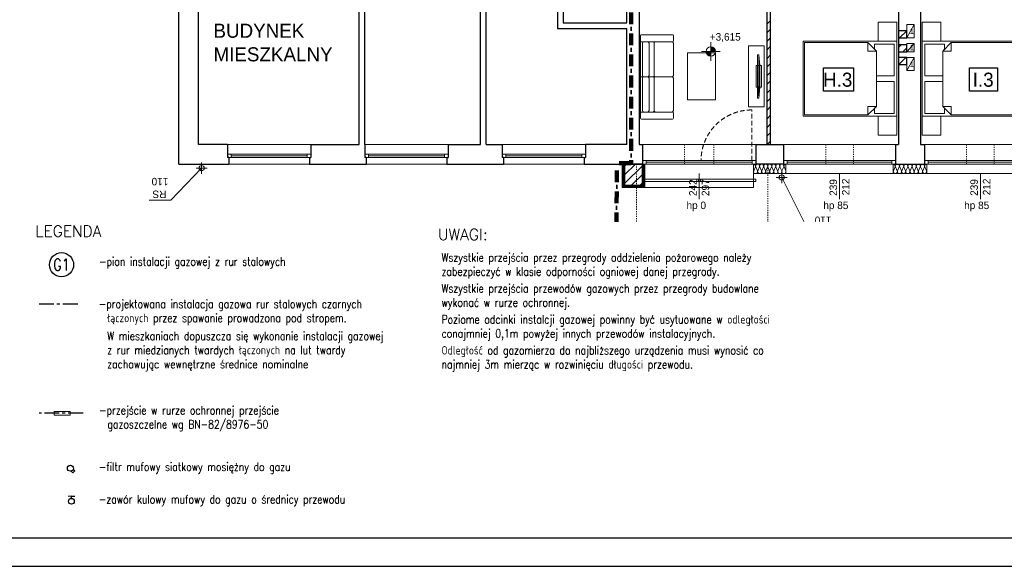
# Model space of a CAD drawing. Extents: x -220425 to -32551, y -64521 to 77206.
# Tile 39 of 59: x -200644 to -179637, y 21409 to 33064. Entities that reach past the tile are written whole.
import ezdxf
from ezdxf.enums import TextEntityAlignment as Align
from ezdxf.lldxf.tags import DXFTag

# ---------------------------------------------------------------- set-up
doc = ezdxf.new("R2010")
doc.units = 0
doc.header["$MEASUREMENT"] = 0
doc.set_wipeout_variables(frame=1)
for name, pattern in [('Hidden Line', [50, 25, -25]), ('Krawędzie ukryte', [150, 100, -50]), ('Kreski i kropki', [450, 250, -100, 0, -100]), ('MITTE', [50.8, 31.75, -6.35, 6.35, -6.35])]:
    doc.linetypes.add(name, pattern=pattern)
for name, color, linetype in [('#gaz-op', 2, 'Continuous'), ('#opis', 3, 'Continuous'), ('#opisy', 252, 'Continuous'), ('_MK_opis gazu', 3, 'Continuous'), ('armatura', 6, 'Continuous'), ('Drzwi ArchiCAD', 7, 'Continuous')]:
    doc.layers.add(name, color=color, linetype=linetype)
for name, color, linetype, lineweight in [('#ks', 34, 'Continuous', 30), ('_MK_gaz', 50, 'Kreski i kropki', 30), ('Arch balustrady_Nr_Pióra__21', 7, 'Continuous', 9), ('Arch opisy_Nr_Pióra__21', 7, 'Continuous', 9), ('Arch rynny_Nr_Pióra__21', 7, 'Continuous', 9), ('Arch stropy_Nr_Pióra__21', 7, 'Continuous', 9), ('Arch wyburzenia_Nr_Pióra__46', 5, 'Continuous', 13), ('Arch ściany nośne_Nr_Pióra__21', 7, 'Continuous', 9), ('Arch ściany nośne_Nr_Pióra__27', 7, 'Continuous', 30), ('INWENT DACH_Nr_Pióra__101', 8, 'Continuous', 13), ('INWENT KONST. DREWNIANA_Nr_Pióra__20', 1, 'Continuous', 100), ('INWENT OPISY_Nr_Pióra__21', 7, 'Continuous', 9), ('INWENT RURY SPUSTOWE_Nr_Pióra__21', 7, 'Continuous', 9), ('INWENT RZĘDNE_Nr_Pióra__21', 7, 'Continuous', 9), ('INWENT. OKNA_Nr_Pióra__5', 7, 'Continuous', 13), ('INWENT.ŚCIANY_Nr_Pióra__1', 7, 'Continuous', 25), ('INWENT.ŚCIANY_Nr_Pióra__101', 8, 'Continuous', 13), ('IS_Zimna_woda', 5, 'SOLID', 30), ('Istniejące kominy_Nr_Pióra__21', 7, 'Continuous', 9), ('Istniejące kominy_Nr_Pióra__5', 7, 'Continuous', 13)]:
    doc.layers.add(name, color=color, linetype=linetype, lineweight=lineweight)
for name, color, linetype, lineweight, true_color in [('Arch ocieplenie_Nr_Pióra__22', 7, 'Continuous', 9, 0x7f7f7f), ('Arch ocieplenie_Nr_Pióra__24', 7, 'Continuous', 9, 0x029e21), ('Arch okna_Nr_Pióra__4', 7, 'Continuous', 9, 0x029e21), ('Arch wyposazenie_Nr_Pióra__9', 7, 'Continuous', 13, 0x3dad99)]:
    doc.layers.add(name, color=color, linetype=linetype, lineweight=lineweight, true_color=true_color)
doc.styles.add('GENERATED_STYLE_2', font='txt')
doc.styles.add('GENERATED_STYLE_4', font='txt')
doc.styles.add('GENERATED_STYLE_6', font='txt')
doc.styles.add('ROMANS', font='romans.shx', dxfattribs={"width": 0.85, "height": 0.11})
tags = doc.linetypes.add('SOLID', pattern=[10, 10, 0]).pattern_tags.tags
tags[6:7] = [DXFTag(74, 4), DXFTag(75, 0), DXFTag(340, '0'), DXFTag(46, 0.0), DXFTag(50, 0.0), DXFTag(44, 0.0), DXFTag(45, 0.0)]
tags[4:5] = [DXFTag(74, 4), DXFTag(75, 0), DXFTag(340, '0'), DXFTag(46, 0.0), DXFTag(50, 0.0), DXFTag(44, 0.0), DXFTag(45, 0.0)]

# ---------------------------------------------------------------- blocks, each defined once
blk = doc.blocks.new('A$C382C6C0C')
at = {"layer": '#ks', "color": 7, "lineweight": -3}
for p, q in [((0, -2848), (3890.5, -2848)), ((-248.5, -2909), (3951.5, -2909))]:
    blk.add_line(p, q, dxfattribs=at)
blk = doc.blocks.new('A$C68B81502')
at = {"color": 252}
for p, q in [((13760, 1558), (13760, 2052)), ((13760, 2052), (14395, 2052)), ((14395, 2052), (14395, 1558)), ((16870, 1558), (16870, 2052)), ((16870, 2052), (17470, 2052)), ((17470, 2052), (17470, 1558)), ((14395, 1558), (13760, 1558)), ((17470, 1558), (16870, 1558))]:
    blk.add_line(p, q, dxfattribs=at)
at = {"layer": 'Arch balustrady_Nr_Pióra__21', "color": 252, "linetype": 'Continuous'}
for p, q in [((9895, -320), (9895, -370)), ((9895, -320), (9945, -320)), ((9945, -370), (9895, -370)), ((9945, -320), (9945, -370)), ((9945, -320), (12265, -320)), ((9945, -370), (12265, -370)), ((11080, -320), (11080, -370)), ((11080, -320), (11130, -320)), ((11130, -370), (11080, -370)), ((11130, -320), (11130, -370)), ((12265, -320), (12265, -370)), ((12265, -320), (12315, -320)), ((12315, -370), (12265, -370)), ((12315, -320), (12315, -370))]:
    blk.add_line(p, q, dxfattribs=at)
at = {"layer": 'Arch ocieplenie_Nr_Pióra__22', "color": 252, "linetype": 'Continuous'}
for p, q in [((12269, -140), (12305, -60)), ((12312, -60), (12348, -140)), ((12355, -140), (12391, -60)), ((12398, -60), (12434, -140)), ((12441, -140), (12477, -60)), ((12484, -60), (12520, -140)), ((12527, -140), (12563, -60)), ((12570, -60), (12606, -140)), ((12614, -140), (12650, -60)), ((12657, -60), (12693, -140)), ((12700, -140), (12736, -60)), ((12743, -60), (12779, -140)), ((12786, -140), (12822, -60)), ((12829, -60), (12865, -140)), ((12872, -140), (12908, -60)), ((12915, -60), (12951, -140)), ((15249, -140), (15286, -60)), ((15293, -60), (15331, -140)), ((15338, -140), (15375, -60)), ((15383, -60), (15420, -140)), ((15428, -140), (15465, -60)), ((15472, -60), (15509, -140)), ((15517, -140), (15554, -60)), ((15562, -60), (15599, -140)), ((15606, -140), (15643, -60)), ((15651, -60), (15688, -140)), ((15696, -140), (15733, -60)), ((15740, -60), (15777, -140)), ((15785, -140), (15822, -60)), ((15830, -60), (15867, -140)), ((15874, -140), (15912, -60)), ((15919, -60), (15956, -140))]:
    blk.add_line(p, q, dxfattribs=at)
for centre, major_axis, ratio, start_param, end_param in [((12265, -43), (43.1, 0), 0.986333, 5.870392, 7.853982), ((12351, -43), (43.1, 0), 0.986333, 5.870392, 9.837571), ((12437, -43), (43.1, 0), 0.986333, 5.870392, 9.837571), ((12524, -43), (43.1, 0), 0.986333, 5.870392, 9.837571), ((12610, -43), (43.1, 0), 0.986333, 5.870392, 9.837571), ((12696, -43), (43.1, 0), 0.986333, 5.870392, 9.837571), ((12782, -43), (43.1, 0), 0.986333, 5.870392, 9.837571), ((12869, -43), (43.1, 0), 0.986333, 5.870392, 9.837571), ((15245, -43), (44.7, 0), 0.951846, 5.870392, 7.853982), ((15334, -43), (44.7, 0), 0.951846, 5.870392, 9.837571), ((15424, -43), (44.7, 0), 0.951846, 5.870392, 9.837571), ((15513, -43), (44.7, 0), 0.951846, 5.870392, 9.837571), ((15602, -43), (44.7, 0), 0.951846, 5.870392, 9.837571), ((15692, -43), (44.7, 0), 0.951846, 5.870392, 9.837571), ((15781, -43), (44.7, 0), 0.951846, 5.870392, 9.837571), ((15871, -43), (44.7, 0), 0.951846, 5.870392, 9.837571), ((12308, -157), (43.1, 0), 0.986333, 2.728799, 6.695979), ((12394, -157), (43.1, 0), 0.986333, 2.728799, 6.695979), ((12481, -157), (43.1, 0), 0.986333, 2.728799, 6.695979), ((12567, -157), (43.1, 0), 0.986333, 2.728799, 6.695979), ((12653, -157), (43.1, 0), 0.986333, 2.728799, 6.695979), ((12739, -157), (43.1, 0), 0.986333, 2.728799, 6.695979), ((12826, -157), (43.1, 0), 0.986333, 2.728799, 6.695979), ((12912, -157), (43.1, 0), 0.986333, 2.728799, 6.695979), ((12955, -43), (43.1, 0), 0.986333, 1.570796, 3.554385), ((15290, -157), (44.7, 0), 0.951846, 2.728799, 6.695979), ((15379, -157), (44.7, 0), 0.951846, 2.728799, 6.695979), ((15468, -157), (44.7, 0), 0.951846, 2.728799, 6.695979), ((15558, -157), (44.7, 0), 0.951846, 2.728799, 6.695979), ((15647, -157), (44.7, 0), 0.951846, 2.728799, 6.695979), ((15737, -157), (44.7, 0), 0.951846, 2.728799, 6.695979), ((15826, -157), (44.7, 0), 0.951846, 2.728799, 6.695979), ((15915, -157), (44.7, 0), 0.951846, 2.728799, 6.695979), ((15960, -43), (44.7, 0), 0.951846, 1.570796, 3.554385)]:
    blk.add_ellipse(centre, major_axis=major_axis, ratio=ratio, start_param=start_param, end_param=end_param, dxfattribs=at)
at = {"layer": 'Arch ocieplenie_Nr_Pióra__24', "color": 252, "linetype": 'Continuous'}
for p, q in [((9480, -1), (9500, -10)), ((9500, -12), (9480, -21)), ((9480, -22), (9500, -31)), ((9500, -33), (9480, -42)), ((9480, -44), (9500, -53)), ((9500, -54), (9480, -63)), ((9480, -65), (9500, -74)), ((9500, -76), (9480, -85)), ((9480, -87), (9500, -96)), ((9500, -97), (9480, -106)), ((9480, -108), (9500, -117)), ((9500, -119), (9480, -128)), ((9480, -129), (9500, -138)), ((9500, -140), (9480, -149)), ((9480, -151), (9500, -160)), ((9500, -162), (9480, -171)), ((9480, -172), (9500, -181)), ((9500, -183), (9480, -192)), ((9480, -194), (9500, -203)), ((9500, -204), (9480, -213)), ((9930, -1), (9910, -10)), ((9910, -12), (9930, -21)), ((9930, -22), (9910, -31)), ((9910, -33), (9930, -42)), ((9930, -44), (9910, -53)), ((9910, -54), (9930, -63)), ((9930, -65), (9910, -74)), ((9910, -76), (9930, -85)), ((9930, -87), (9910, -96)), ((9910, -97), (9930, -106)), ((9930, -108), (9910, -117)), ((9910, -119), (9930, -128)), ((9930, -129), (9910, -138)), ((9910, -140), (9930, -149)), ((9930, -151), (9910, -160)), ((9910, -162), (9930, -171)), ((9930, -172), (9910, -181)), ((9910, -183), (9930, -192)), ((9930, -194), (9910, -203)), ((9910, -204), (9930, -213)), ((9480, -215), (9500, -224)), ((9500, -226), (9480, -235)), ((9480, -237), (9500, -246)), ((9500, -247), (9480, -256)), ((9480, -258), (9500, -267)), ((9500, -269), (9480, -278)), ((9480, -279), (9500, -288)), ((9500, -290), (9480, -299)), ((9480, -301), (9500, -310)), ((9500, -312), (9480, -321)), ((9480, -322), (9500, -331)), ((9500, -333), (9480, -342)), ((9480, -344), (9500, -353)), ((9500, -354), (9480, -363)), ((9480, -365), (9500, -374)), ((9500, -376), (9480, -385)), ((9480, -387), (9500, -396)), ((9500, -397), (9480, -406)), ((9480, -408), (9500, -417)), ((9500, -419), (9480, -428)), ((9930, -215), (9910, -224)), ((9910, -226), (9930, -235)), ((9930, -237), (9910, -246)), ((9910, -247), (9930, -256)), ((9930, -258), (9910, -267)), ((9910, -269), (9930, -278)), ((9930, -279), (9910, -288)), ((9910, -290), (9930, -299)), ((9930, -301), (9910, -310)), ((9910, -312), (9930, -321)), ((9930, -322), (9910, -331)), ((9910, -333), (9930, -342)), ((9930, -344), (9910, -353)), ((9910, -354), (9930, -363)), ((9930, -365), (9910, -374)), ((9910, -376), (9930, -385)), ((9930, -387), (9910, -396)), ((9910, -397), (9930, -406)), ((9930, -408), (9910, -417)), ((9910, -419), (9930, -428)), ((9466, -485), (9475, -465)), ((9476, -465), (9485, -485)), ((9480, -429), (9500, -438)), ((9500, -440), (9480, -449)), ((9487, -485), (9495, -465)), ((9497, -465), (9506, -485)), ((9508, -485), (9516, -465)), ((9518, -465), (9527, -485)), ((9528, -485), (9537, -465)), ((9539, -465), (9548, -485)), ((9549, -485), (9558, -465)), ((9560, -465), (9568, -485)), ((9570, -485), (9579, -465)), ((9581, -465), (9589, -485)), ((9591, -485), (9600, -465)), ((9602, -465), (9610, -485)), ((9612, -485), (9621, -465)), ((9622, -465), (9631, -485)), ((9633, -485), (9642, -465)), ((9643, -465), (9652, -485)), ((9654, -485), (9662, -465)), ((9664, -465), (9673, -485)), ((9675, -485), (9683, -465)), ((9685, -465), (9694, -485)), ((9695, -485), (9704, -465)), ((9706, -465), (9715, -485)), ((9716, -485), (9725, -465)), ((9727, -465), (9735, -485)), ((9737, -485), (9746, -465)), ((9748, -465), (9756, -485)), ((9758, -485), (9767, -465)), ((9768, -465), (9777, -485)), ((9779, -485), (9788, -465)), ((9789, -465), (9798, -485)), ((9800, -485), (9808, -465)), ((9810, -465), (9819, -485)), ((9821, -485), (9829, -465)), ((9831, -465), (9840, -485)), ((9842, -485), (9850, -465)), ((9852, -465), (9861, -485)), ((9862, -485), (9871, -465)), ((9873, -465), (9882, -485)), ((9883, -485), (9892, -465)), ((9894, -465), (9902, -485)), ((9904, -485), (9913, -465)), ((9930, -429), (9910, -438)), ((9910, -440), (9930, -449)), ((9915, -465), (9923, -485)), ((9925, -485), (9934, -465)), ((9935, -465), (9944, -485))]:
    blk.add_line(p, q, dxfattribs=at)
for centre, major_axis, ratio, start_param, end_param in [((9476, -11), (0, -10.7), 0.992498, 2.728799, 6.695979), ((9906, 0), (0, -10.7), 0.992498, 4.712389, 6.695979), ((9934, -11), (0, -10.7), 0.992498, 5.870392, 9.837571), ((9476, -32), (0, -10.7), 0.992498, 2.728799, 6.695979), ((9476, -54), (0, -10.7), 0.992498, 2.728799, 6.695979), ((9476, -75), (0, -10.7), 0.992498, 2.728799, 6.695979), ((9476, -96), (0, -10.7), 0.992498, 2.728799, 6.695979), ((9476, -118), (0, -10.7), 0.992498, 2.728799, 6.695979), ((9476, -139), (0, -10.7), 0.992498, 2.728799, 6.695979), ((9476, -161), (0, -10.7), 0.992498, 2.728799, 6.695979), ((9476, -182), (0, -10.7), 0.992498, 2.728799, 6.695979), ((9476, -204), (0, -10.7), 0.992498, 2.728799, 6.695979), ((9504, 0), (0, -10.7), 0.992498, 5.870392, 7.853982), ((9504, -21), (0, -10.7), 0.992498, 5.870392, 9.837571), ((9504, -43), (0, -10.7), 0.992498, 5.870392, 9.837571), ((9504, -64), (0, -10.7), 0.992498, 5.870392, 9.837571), ((9504, -86), (0, -10.7), 0.992498, 5.870392, 9.837571), ((9504, -107), (0, -10.7), 0.992498, 5.870392, 9.837571), ((9504, -129), (0, -10.7), 0.992498, 5.870392, 9.837571), ((9504, -150), (0, -10.7), 0.992498, 5.870392, 9.837571), ((9504, -171), (0, -10.7), 0.992498, 5.870392, 9.837571), ((9504, -193), (0, -10.7), 0.992498, 5.870392, 9.837571), ((9504, -214), (0, -10.7), 0.992498, 5.870392, 9.837571), ((9906, -21), (0, -10.7), 0.992498, 2.7288, 6.695979), ((9906, -43), (0, -10.7), 0.992498, 2.7288, 6.695979), ((9906, -64), (0, -10.7), 0.992498, 2.7288, 6.695979), ((9906, -86), (0, -10.7), 0.992498, 2.7288, 6.695979), ((9906, -107), (0, -10.7), 0.992498, 2.7288, 6.695979), ((9906, -129), (0, -10.7), 0.992498, 2.7288, 6.695979), ((9906, -150), (0, -10.7), 0.992498, 2.7288, 6.695979), ((9906, -171), (0, -10.7), 0.992498, 2.7288, 6.695979), ((9906, -193), (0, -10.7), 0.992498, 2.7288, 6.695979), ((9906, -214), (0, -10.7), 0.992498, 2.7288, 6.695979), ((9934, -32), (0, -10.7), 0.992498, 5.870392, 9.837571), ((9934, -54), (0, -10.7), 0.992498, 5.870392, 9.837571), ((9934, -75), (0, -10.7), 0.992498, 5.870392, 9.837571), ((9934, -96), (0, -10.7), 0.992498, 5.870392, 9.837571), ((9934, -118), (0, -10.7), 0.992498, 5.870392, 9.837571), ((9934, -139), (0, -10.7), 0.992498, 5.870392, 9.837571), ((9934, -161), (0, -10.7), 0.992498, 5.870392, 9.837571), ((9934, -182), (0, -10.7), 0.992498, 5.870392, 9.837571), ((9934, -204), (0, -10.7), 0.992498, 5.870392, 9.837571), ((9476, -225), (0, -10.7), 0.992498, 2.728799, 6.695979), ((9476, -246), (0, -10.7), 0.992498, 2.728799, 6.695979), ((9476, -268), (0, -10.7), 0.992498, 2.728799, 6.695979), ((9476, -289), (0, -10.7), 0.992498, 2.728799, 6.695979), ((9476, -311), (0, -10.7), 0.992498, 2.728799, 6.695979), ((9476, -332), (0, -10.7), 0.992498, 2.728799, 6.695979), ((9476, -354), (0, -10.7), 0.992498, 2.728799, 6.695979), ((9476, -375), (0, -10.7), 0.992498, 2.728799, 6.695979), ((9476, -396), (0, -10.7), 0.992498, 2.728799, 6.695979), ((9476, -418), (0, -10.7), 0.992498, 2.728799, 6.695979), ((9504, -236), (0, -10.7), 0.992498, 5.870392, 9.837571), ((9504, -257), (0, -10.7), 0.992498, 5.870392, 9.837571), ((9504, -279), (0, -10.7), 0.992498, 5.870392, 9.837571), ((9504, -300), (0, -10.7), 0.992498, 5.870392, 9.837571), ((9504, -321), (0, -10.7), 0.992498, 5.870392, 9.837571), ((9504, -343), (0, -10.7), 0.992498, 5.870392, 9.837571), ((9504, -364), (0, -10.7), 0.992498, 5.870392, 9.837571), ((9504, -386), (0, -10.7), 0.992498, 5.870392, 9.837571), ((9504, -407), (0, -10.7), 0.992498, 5.870392, 9.837571), ((9504, -429), (0, -10.7), 0.992498, 5.870392, 9.837571), ((9906, -236), (0, -10.7), 0.992498, 2.7288, 6.695979), ((9906, -257), (0, -10.7), 0.992498, 2.7288, 6.695979), ((9906, -279), (0, -10.7), 0.992498, 2.7288, 6.695979), ((9906, -300), (0, -10.7), 0.992498, 2.7288, 6.695979), ((9906, -321), (0, -10.7), 0.992498, 2.7288, 6.695979), ((9906, -343), (0, -10.7), 0.992498, 2.7288, 6.695979), ((9906, -364), (0, -10.7), 0.992498, 2.7288, 6.695979), ((9906, -386), (0, -10.7), 0.992498, 2.7288, 6.695979), ((9906, -407), (0, -10.7), 0.992498, 2.7288, 6.695979), ((9906, -429), (0, -10.7), 0.992498, 2.7288, 6.695979), ((9934, -225), (0, -10.7), 0.992498, 5.870392, 9.837571), ((9934, -246), (0, -10.7), 0.992498, 5.870392, 9.837571), ((9934, -268), (0, -10.7), 0.992498, 5.870392, 9.837571), ((9934, -289), (0, -10.7), 0.992498, 5.870392, 9.837571), ((9934, -311), (0, -10.7), 0.992498, 5.870392, 9.837571), ((9934, -332), (0, -10.7), 0.992498, 5.870392, 9.837571), ((9934, -354), (0, -10.7), 0.992498, 5.870392, 9.837571), ((9934, -375), (0, -10.7), 0.992498, 5.870392, 9.837571), ((9934, -396), (0, -10.7), 0.992498, 5.870392, 9.837571), ((9934, -418), (0, -10.7), 0.992498, 5.870392, 9.837571), ((9476, -439), (0, -10.7), 0.992498, 2.728799, 6.695979), ((9475, -489), (0, 10.6), 0.981276, 1.158003, 5.125183), ((9465, -461), (0, 10.6), 0.981276, 4.299596, 6.283185), ((9486, -461), (0, 10.6), 0.981276, 4.299595, 8.266774), ((9496, -489), (0, 10.6), 0.981276, 1.158003, 5.125183), ((9507, -461), (0, 10.6), 0.981276, 4.299595, 8.266774), ((9504, -450), (0, -10.7), 0.992498, 1.570796, 3.554385), ((9517, -489), (0, 10.6), 0.981276, 1.158003, 5.125183), ((9528, -461), (0, 10.6), 0.981276, 4.299595, 8.266774), ((9538, -489), (0, 10.6), 0.981276, 1.158003, 5.125183), ((9548, -461), (0, 10.6), 0.981276, 4.299595, 8.266774), ((9559, -489), (0, 10.6), 0.981276, 1.158003, 5.125183), ((9569, -461), (0, 10.6), 0.981276, 4.299595, 8.266774), ((9580, -489), (0, 10.6), 0.981276, 1.158003, 5.125183), ((9590, -461), (0, 10.6), 0.981276, 4.299595, 8.266774), ((9601, -489), (0, 10.6), 0.981276, 1.158003, 5.125183), ((9611, -461), (0, 10.6), 0.981276, 4.299595, 8.266774), ((9622, -489), (0, 10.6), 0.981276, 1.158003, 5.125183), ((9632, -461), (0, 10.6), 0.981276, 4.299595, 8.266774), ((9642, -489), (0, 10.6), 0.981276, 1.158003, 5.125183), ((9653, -461), (0, 10.6), 0.981276, 4.299595, 8.266774), ((9663, -489), (0, 10.6), 0.981276, 1.158003, 5.125183), ((9674, -461), (0, 10.6), 0.981276, 4.299595, 8.266774), ((9684, -489), (0, 10.6), 0.981276, 1.158003, 5.125183), ((9695, -461), (0, 10.6), 0.981276, 4.299595, 8.266774), ((9705, -489), (0, 10.6), 0.981276, 1.158003, 5.125183), ((9715, -461), (0, 10.6), 0.981276, 4.299595, 8.266774), ((9726, -489), (0, 10.6), 0.981276, 1.158003, 5.125183), ((9736, -461), (0, 10.6), 0.981276, 4.299595, 8.266774), ((9747, -489), (0, 10.6), 0.981276, 1.158003, 5.125183), ((9757, -461), (0, 10.6), 0.981276, 4.299595, 8.266774), ((9768, -489), (0, 10.6), 0.981276, 1.158003, 5.125183), ((9778, -461), (0, 10.6), 0.981276, 4.299595, 8.266774), ((9788, -489), (0, 10.6), 0.981276, 1.158003, 5.125183), ((9799, -461), (0, 10.6), 0.981276, 4.299595, 8.266774), ((9809, -489), (0, 10.6), 0.981276, 1.158003, 5.125183), ((9820, -461), (0, 10.6), 0.981276, 4.299595, 8.266774), ((9830, -489), (0, 10.6), 0.981276, 1.158003, 5.125183), ((9841, -461), (0, 10.6), 0.981276, 4.299595, 8.266774), ((9851, -489), (0, 10.6), 0.981276, 1.158003, 5.125183), ((9862, -461), (0, 10.6), 0.981276, 4.299595, 8.266774), ((9872, -489), (0, 10.6), 0.981276, 1.158003, 5.125183), ((9882, -461), (0, 10.6), 0.981276, 4.299595, 8.266774), ((9893, -489), (0, 10.6), 0.981276, 1.158003, 5.125183), ((9903, -461), (0, 10.6), 0.981276, 4.299595, 8.266774), ((9906, -450), (0, -10.7), 0.992498, 2.7288, 4.712389), ((9914, -489), (0, 10.6), 0.981276, 1.158003, 5.125183), ((9924, -461), (0, 10.6), 0.981276, 4.299595, 8.266774), ((9935, -489), (0, 10.6), 0.981276, 1.158003, 5.125183), ((9934, -439), (0, -10.7), 0.992498, 5.870392, 9.837571), ((9945, -461), (0, 10.6), 0.981276, 0, 1.983589)]:
    blk.add_ellipse(centre, major_axis=major_axis, ratio=ratio, start_param=start_param, end_param=end_param, dxfattribs=at)
at = {"layer": 'Arch okna_Nr_Pióra__4', "color": 252, "linetype": 'Krawędzie ukryte'}
blk.add_line((12225, 75), (12225, 1155), dxfattribs=at)
at = {"layer": 'Arch okna_Nr_Pióra__4', "color": 252, "linetype": 'Continuous'}
for p, q in [((9895, 420), (12315, 420)), ((12905, 420), (15295, 420)), ((15910, 420), (18300, 420)), ((9895, 75), (12315, 75)), ((9895, 0), (12315, 0)), ((9975, 75), (9975, 0)), ((9975, 38), (12235, 38)), ((12235, 75), (12235, 0)), ((12905, 75), (15295, 75)), ((12905, 0), (15295, 0)), ((12985, 75), (12985, 0)), ((12985, 38), (15215, 38)), ((15215, 75), (15215, 0)), ((15910, 75), (18300, 75)), ((15910, 0), (18300, 0)), ((15990, 75), (15990, 0)), ((15990, 38), (18220, 38)), ((11105, -200), (11105, -750)), ((12955, -200), (15245, -200)), ((14100, -200), (14100, -750)), ((15960, -200), (18250, -200)), ((17105, -200), (17105, -750))]:
    blk.add_line(p, q, dxfattribs=at)
at = {"layer": 'Arch okna_Nr_Pióra__4', "color": 252, "linetype": 'Krawędzie ukryte'}
blk.add_arc((12225, 75), 1080, 90, 180, dxfattribs=at)
at = {"layer": 'Arch opisy_Nr_Pióra__21', "color": 252, "linetype": 'Continuous'}
for p, q in [((13760, 1558), (13760, 2052)), ((13760, 2052), (14395, 2052)), ((14395, 2052), (14395, 1558)), ((16870, 1558), (16870, 2052)), ((16870, 2052), (17470, 2052)), ((17470, 2052), (17470, 1558)), ((14395, 1558), (13760, 1558)), ((17470, 1558), (16870, 1558))]:
    blk.add_line(p, q, dxfattribs=at)
at = {"layer": 'Arch rynny_Nr_Pióra__21', "color": 252, "linetype": 'Continuous'}
for p, q in [((12865, -165), (12865, -405)), ((12985, -285), (12745, -285)), ((13520, -1596), (12865, -285)), ((13983, -1596), (13520, -1596))]:
    blk.add_line(p, q, dxfattribs=at)
blk.add_circle((12865, -285), 55, dxfattribs=at)
at = {"layer": 'Arch stropy_Nr_Pióra__21', "color": 252, "linetype": 'Continuous'}
for p, q in [((9945, -500), (9945, -200)), ((12265, -500), (12265, -200)), ((9945, -500), (12265, -500))]:
    blk.add_line(p, q, dxfattribs=at)
at = {"layer": 'Arch wyburzenia_Nr_Pióra__46', "color": 252, "linetype": 'Continuous'}
for p, q in [((9465, -500), (9465, 0)), ((9945, 0), (9945, -500)), ((12265, 0), (12265, -200)), ((12955, -200), (12955, 0)), ((15245, 0), (15245, -200)), ((15960, -200), (15960, 0)), ((12265, -200), (12955, -200)), ((15245, -200), (15960, -200)), ((9945, -500), (9465, -500))]:
    blk.add_line(p, q, dxfattribs=at)
at = {"layer": 'Arch wyposazenie_Nr_Pióra__9', "color": 252, "linetype": 'Continuous'}
for p, q in [((14925, 2620), (14925, 3024)), ((14925, 3024), (15325, 3024)), ((15325, 3024), (15325, 2620)), ((15860, 3024), (15860, 2620)), ((16260, 3024), (15860, 3024)), ((16260, 2620), (16260, 3024)), ((9855, 2740), (9855, 2630)), ((10535, 2760), (9875, 2760)), ((10555, 2630), (10555, 2740)), ((9855, 2630), (9855, 1860)), ((9875, 2610), (10535, 2610)), ((9895, 1890), (9895, 2580)), ((9925, 2610), (10114, 2610)), ((10035, 2580), (10035, 1890)), ((10144, 2580), (10144, 1890)), ((10144, 2580), (10144, 1890)), ((10525, 2610), (10174, 2610)), ((10555, 1890), (10555, 2580)), ((15325, 2620), (13325, 2620)), ((13325, 2620), (13325, 1020)), ((13355, 2590), (13355, 1820)), ((14705, 2590), (13355, 2590)), ((14705, 2590), (14705, 2410)), ((14885, 2410), (14705, 2590)), ((15265, 2560), (14845, 2560)), ((14845, 2560), (14845, 2450)), ((15325, 2620), (14925, 2620)), ((15265, 1880), (15265, 2560)), ((15325, 2620), (15325, 1020)), ((15860, 2620), (16260, 2620)), ((15860, 2620), (17860, 2620)), ((15860, 2620), (15860, 1020)), ((15920, 2560), (16340, 2560)), ((15920, 1880), (15920, 2560)), ((16300, 2410), (16480, 2590)), ((16340, 2560), (16340, 2450)), ((16480, 2590), (16480, 2410)), ((16480, 2590), (17830, 2590)), ((11455, 2370), (10855, 2370)), ((10855, 2370), (10855, 1370)), ((11455, 1370), (11455, 2370)), ((12155, 1220), (12155, 2520)), ((12155, 2520), (12495, 2520)), ((12377, 2333), (12352, 2333)), ((12352, 2333), (12352, 1407)), ((12402, 2101), (12377, 2333)), ((12377, 2333), (12377, 1407)), ((12495, 2520), (12495, 1220)), ((14885, 2410), (14705, 2410)), ((14845, 2450), (14885, 2410)), ((14885, 2410), (14885, 1880)), ((14885, 1820), (14885, 2410)), ((16340, 2450), (16300, 2410)), ((16300, 2410), (16300, 1880)), ((16300, 1820), (16300, 2410)), ((16300, 2410), (16480, 2410)), ((12435, 2101), (12319, 2101)), ((12319, 2101), (12319, 1639)), ((12402, 1639), (12402, 2101)), ((12435, 1639), (12435, 2101)), ((9855, 1860), (9925, 1860)), ((9855, 1090), (9855, 1860)), ((9855, 1860), (9925, 1860)), ((9895, 1830), (9895, 1140)), ((10114, 1860), (9925, 1860)), ((10114, 1860), (9925, 1860)), ((10035, 1140), (10035, 1830)), ((10114, 1860), (10174, 1860)), ((10114, 1860), (10174, 1860)), ((10144, 1140), (10144, 1830)), ((10144, 1140), (10144, 1830)), ((10174, 1860), (10525, 1860)), ((10174, 1860), (10525, 1860)), ((10555, 1830), (10555, 1140)), ((13355, 1820), (13355, 1050)), ((14885, 1880), (15265, 1880)), ((14885, 1230), (14885, 1820)), ((15265, 1760), (14885, 1760)), ((14885, 1760), (14885, 1230)), ((15265, 1080), (15265, 1760)), ((16300, 1880), (15920, 1880)), ((15920, 1760), (16300, 1760)), ((15920, 1080), (15920, 1760)), ((16300, 1230), (16300, 1820)), ((16300, 1760), (16300, 1230)), ((12319, 1639), (12435, 1639)), ((12362, 1623), (12362, 1654)), ((12362, 1654), (12368, 1654)), ((12368, 1623), (12362, 1623)), ((12362, 1608), (12368, 1608)), ((12362, 1546), (12362, 1608)), ((12368, 1546), (12362, 1546)), ((12362, 1469), (12362, 1531)), ((12362, 1531), (12368, 1531)), ((12368, 1654), (12368, 1623)), ((12368, 1608), (12368, 1546)), ((12368, 1531), (12368, 1469)), ((12377, 1407), (12402, 1639)), ((10855, 1370), (11455, 1370)), ((12352, 1407), (12377, 1407)), ((12368, 1469), (12362, 1469)), ((9855, 980), (9855, 1090)), ((9875, 1110), (10535, 1110)), ((9925, 1110), (10114, 1110)), ((10525, 1110), (10174, 1110)), ((10555, 1090), (10555, 980)), ((12495, 1220), (12155, 1220)), ((14705, 1050), (14885, 1230)), ((14705, 1050), (14705, 1230)), ((14885, 1230), (14705, 1230)), ((14885, 1230), (14845, 1190)), ((14845, 1190), (14845, 1080)), ((14845, 1080), (15265, 1080)), ((16340, 1080), (15920, 1080)), ((16300, 1230), (16340, 1190)), ((16480, 1050), (16300, 1230)), ((16300, 1230), (16480, 1230)), ((16340, 1190), (16340, 1080)), ((16480, 1050), (16480, 1230)), ((10535, 960), (9875, 960)), ((13325, 1020), (15325, 1020)), ((13355, 1050), (14705, 1050)), ((14925, 1020), (14925, 616)), ((15325, 1020), (14925, 1020)), ((15325, 616), (15325, 1020)), ((15860, 616), (15860, 1020)), ((15860, 1020), (16260, 1020)), ((17860, 1020), (15860, 1020)), ((16260, 1020), (16260, 616)), ((17830, 1050), (16480, 1050)), ((14925, 616), (15325, 616)), ((16260, 616), (15860, 616))]:
    blk.add_line(p, q, dxfattribs=at)
for centre, radius, start, end in [((9875, 2740), 20, 90, 180), ((10535, 2740), 20, 0, 90), ((9875, 2630), 20, 180, 270), ((9925, 2580), 30, 90, 180), ((10005, 2580), 30, 0, 90), ((10114, 2580), 30, 0, 90), ((10174, 2580), 30, 90, 180), ((10525, 2580), 30, 0, 90), ((10535, 2630), 20, 270, 0), ((9925, 1890), 30, 180, 270), ((9925, 1830), 30, 90, 180), ((10005, 1890), 30, 270, 0), ((10005, 1830), 30, 0, 90), ((10114, 1890), 30, 270, 0), ((10114, 1830), 30, 0, 90), ((10174, 1890), 30, 180, 270), ((10174, 1830), 30, 90, 180), ((10525, 1890), 30, 270, 0), ((10525, 1830), 30, 0, 90), ((9875, 1090), 20, 90, 180), ((9925, 1140), 30, 180, 270), ((10005, 1140), 30, 270, 0), ((10114, 1140), 30, 270, 0), ((10174, 1140), 30, 180, 270), ((10525, 1140), 30, 270, 0), ((10535, 1090), 20, 0, 90), ((9875, 980), 20, 180, 270), ((10535, 980), 20, 270, 0)]:
    blk.add_arc(centre, radius, start, end, dxfattribs=at)
at = {"layer": 'Arch ściany nośne_Nr_Pióra__21', "color": 252, "linetype": 'Continuous'}
for p, q in [((12545, 2984), (12625, 3064)), ((12545, 2800), (12625, 2880)), ((15382, 2695), (15532, 2845)), ((12545, 2616), (12625, 2696)), ((15355, 2484), (15416, 2545)), ((12545, 2432), (12625, 2512)), ((12545, 2248), (12625, 2328)), ((15450, 2395), (15535, 2480)), ((12545, 2064), (12625, 2144)), ((15363, 2125), (15513, 2275)), ((12545, 1880), (12625, 1960)), ((12545, 1697), (12625, 1777)), ((12545, 1513), (12625, 1593)), ((12545, 1329), (12625, 1409)), ((12545, 1145), (12625, 1225)), ((12545, 961), (12625, 1041)), ((12545, 777), (12625, 857)), ((12545, 593), (12625, 673)), ((12555, 420), (12625, 490)), ((9515, -46), (9561, 0)), ((9515, -230), (9745, 0)), ((9515, -414), (9895, -34)), ((9663, -450), (9895, -218)), ((9847, -450), (9895, -402))]:
    blk.add_line(p, q, dxfattribs=at)
at = {"layer": 'Arch ściany nośne_Nr_Pióra__27', "color": 252, "linetype": 'Continuous'}
for p, q in [((12545, 4270), (12545, 420)), ((12625, 420), (12625, 4190)), ((15355, 2845), (15355, 2695)), ((15535, 2845), (15355, 2845)), ((15535, 2695), (15535, 2845)), ((15355, 2695), (15535, 2695)), ((15355, 2545), (15355, 2395)), ((15535, 2545), (15355, 2545)), ((15535, 2395), (15535, 2545)), ((15355, 2395), (15535, 2395)), ((15355, 2275), (15355, 2125)), ((15535, 2275), (15355, 2275)), ((15355, 2125), (15535, 2125)), ((15535, 2125), (15535, 2275)), ((12545, 420), (12625, 420)), ((9895, 0), (9515, 0)), ((9515, 0), (9515, -450)), ((9895, -450), (9895, 0)), ((9515, -450), (9895, -450))]:
    blk.add_line(p, q, dxfattribs=at)
at = {"layer": 'INWENT DACH_Nr_Pióra__101', "color": 252, "linetype": 'Hidden Line'}
for p, q in [((9770, 0), (9770, -6900)), ((12570, -6900), (12570, 0)), ((9770, -6900), (12570, -6900))]:
    blk.add_line(p, q, dxfattribs=at)
at = {"layer": 'INWENT KONST. DREWNIANA_Nr_Pióra__20', "color": 252, "linetype": 'Kreski i kropki'}
for p, q in [((9662, 6387), (9651, 22)), ((9662, 6387), (9651, 22)), ((9317, -3984), (9350, 20)), ((9317, -3984), (9350, 20)), ((9651, 22), (9350, 20)), ((9651, 22), (9350, 20)), ((9317, -3984), (6170, -4003)), ((9317, -3984), (6170, -4003))]:
    blk.add_line(p, q, dxfattribs=at)
at = {"layer": 'INWENT RURY SPUSTOWE_Nr_Pióra__21', "color": 252, "linetype": 'Continuous'}
for p, q in [((490, 35), (490, -205)), ((-165, -771), (490, -85)), ((610, -85), (370, -85)), ((-628, -771), (-165, -771))]:
    blk.add_line(p, q, dxfattribs=at)
blk.add_circle((490, -85), 55, dxfattribs=at)
at = {"layer": 'INWENT RZĘDNE_Nr_Pióra__21', "color": 252, "linetype": 'Continuous'}
for p, q in [((11352, 2203), (11352, 2603)), ((11152, 2403), (11552, 2403))]:
    blk.add_line(p, q, dxfattribs=at)
blk.add_circle((11352, 2403), 100, dxfattribs=at)
for points in [[(11259, 2365), (11252, 2403), (11259, 2403)], [(11259, 2365), (11259, 2403), (11281, 2332)], [(11281, 2332), (11259, 2403), (11281, 2403)], [(11281, 2332), (11281, 2403), (11314, 2311)], [(11314, 2311), (11281, 2403), (11314, 2403)], [(11314, 2311), (11314, 2403), (11352, 2303)], [(11352, 2303), (11314, 2403), (11352, 2403)], [(11352, 2403), (11352, 2503), (11390, 2403)], [(11390, 2403), (11352, 2503), (11390, 2495)], [(11390, 2403), (11390, 2495), (11423, 2403)], [(11423, 2403), (11390, 2495), (11423, 2474)], [(11423, 2403), (11423, 2474), (11444, 2403)], [(11444, 2403), (11423, 2474), (11444, 2441)], [(11444, 2403), (11444, 2441), (11452, 2403)]]:
    blk.add_solid(points, dxfattribs=at)
at = {"layer": 'INWENT. OKNA_Nr_Pióra__5', "color": 252, "linetype": 'Continuous'}
for p, q in [((2820, 420), (1040, 420)), ((2820, 215), (1040, 215)), ((1120, 215), (1120, 140)), ((2740, 215), (2740, 140)), ((5750, 420), (3970, 420)), ((5750, 215), (3970, 215)), ((4050, 215), (4050, 140)), ((5670, 215), (5670, 140)), ((8680, 420), (6900, 420)), ((8680, 215), (6900, 215)), ((6980, 215), (6980, 140)), ((8600, 215), (8600, 140)), ((2820, 140), (1040, 140)), ((2790, 0), (1070, 0)), ((2740, 178), (1120, 178)), ((5750, 140), (3970, 140)), ((5720, 0), (4000, 0)), ((5670, 178), (4050, 178)), ((8680, 140), (6900, 140)), ((8650, 0), (6930, 0)), ((8600, 178), (6980, 178))]:
    blk.add_line(p, q, dxfattribs=at)
at = {"layer": 'INWENT.ŚCIANY_Nr_Pióra__1', "color": 252, "linetype": 'Continuous'}
for p, q in [((9825, 6070), (9825, 420)), ((15355, 6070), (15355, 420)), ((15830, 6070), (15830, 420)), ((0, 0), (0, 4895)), ((3850, 420), (3850, 4910)), ((9560, 3010), (9560, 4990)), ((420, 420), (420, 4020)), ((3970, 420), (3970, 4150)), ((6440, 420), (6440, 4150)), ((6560, 420), (6560, 3580)), ((8080, 3580), (8080, 2890)), ((8200, 3700), (8200, 3010)), ((8200, 3010), (9560, 3010)), ((8080, 2890), (9560, 2890)), ((9560, 420), (9560, 2890)), ((1040, 420), (420, 420)), ((1040, 420), (1040, 140)), ((2820, 420), (2820, 140)), ((2820, 420), (3850, 420)), ((3970, 420), (3970, 140)), ((5750, 420), (6440, 420)), ((5750, 420), (5750, 140)), ((6560, 420), (6900, 420)), ((6900, 420), (6900, 140)), ((9560, 420), (8680, 420)), ((8680, 420), (8680, 140)), ((9825, 420), (9895, 420)), ((9895, 420), (9895, 0)), ((12315, 420), (12905, 420)), ((12315, 420), (12315, 0)), ((12905, 420), (12905, 0)), ((15295, 420), (15355, 420)), ((15295, 420), (15295, 0)), ((15830, 420), (15910, 420)), ((15910, 420), (15910, 0)), ((0, 0), (1070, 0)), ((1070, 140), (1040, 140)), ((1070, 140), (1070, 0)), ((2790, 140), (2820, 140)), ((2790, 140), (2790, 0)), ((2790, 0), (4000, 0)), ((4000, 140), (3970, 140)), ((4000, 140), (4000, 0)), ((5720, 140), (5750, 140)), ((5720, 140), (5720, 0)), ((5720, 0), (6930, 0)), ((6930, 140), (6900, 140)), ((6930, 140), (6930, 0)), ((8650, 140), (8680, 140)), ((8650, 140), (8650, 0)), ((8650, 0), (9895, 0)), ((12905, 0), (12315, 0)), ((15295, 0), (15910, 0))]:
    blk.add_line(p, q, dxfattribs=at)
at = {"layer": 'INWENT.ŚCIANY_Nr_Pióra__101', "color": 252, "linetype": 'Hidden Line'}
for p, q in [((11415, 420), (10795, 420)), ((10795, 420), (10795, 0)), ((11415, 420), (11415, 0)), ((14395, 420), (13805, 420)), ((13805, 420), (13805, 0)), ((14395, 420), (14395, 0)), ((17400, 420), (16810, 420)), ((16810, 420), (16810, 0)), ((17400, 420), (17400, 0)), ((10795, 0), (11415, 0)), ((13805, 0), (14395, 0)), ((16810, 0), (17400, 0))]:
    blk.add_line(p, q, dxfattribs=at)
at = {"layer": 'Istniejące kominy_Nr_Pióra__5', "color": 252, "linetype": 'Continuous'}
for p, q in [((15535, 2695), (15695, 2975)), ((15535, 2695), (15535, 2975)), ((15695, 2975), (15535, 2975)), ((15695, 2975), (15695, 2695)), ((15355, 2845), (15535, 2845)), ((15535, 2695), (15355, 2695)), ((15355, 2545), (15535, 2545)), ((15695, 2695), (15535, 2695)), ((15535, 2395), (15695, 2575)), ((15535, 2395), (15535, 2575)), ((15695, 2575), (15535, 2575)), ((15695, 2575), (15695, 2395)), ((15535, 2395), (15355, 2395)), ((15695, 2395), (15535, 2395)), ((15355, 2275), (15535, 2275)), ((15535, 2125), (15355, 2125)), ((15535, 1995), (15695, 2275)), ((15535, 1995), (15535, 2275)), ((15695, 2275), (15535, 2275)), ((15695, 2275), (15695, 1995)), ((15695, 1995), (15535, 1995))]:
    blk.add_line(p, q, dxfattribs=at)
at = {"layer": 'Arch okna_Nr_Pióra__4', "color": 252, "linetype": 'Continuous', "style": 'GENERATED_STYLE_6'}
for s, p in [('242', (11051, -681)), ('297', (11320, -681)), ('239', (14046, -677)), ('212', (14312, -665)), ('239', (17051, -677)), ('212', (17317, -665))]:
    blk.add_text(s, height=160, rotation=90, dxfattribs=at).set_placement(p)
for s, p in [('hp 0', (10835, -959)), ('hp 85', (13753, -959)), ('hp 85', (16758, -959))]:
    blk.add_text(s, height=160, dxfattribs=at).set_placement(p)
at = {"layer": 'Arch opisy_Nr_Pióra__21', "color": 252, "linetype": 'Continuous', "style": 'GENERATED_STYLE_4'}
for s, p in [('H.3', (13749, 1650)), ('I.3', (16942, 1650))]:
    blk.add_text(s, height=300, dxfattribs=at).set_placement(p)
at = {"layer": 'Arch rynny_Nr_Pióra__21', "color": 252, "linetype": 'Continuous', "style": 'GENERATED_STYLE_6'}
for s, p in [('110', (13927, -1118)), ('RS', (13885, -1388))]:
    blk.add_text(s, height=160, rotation=180, dxfattribs=at).set_placement(p)
at = {"layer": 'INWENT OPISY_Nr_Pióra__21', "color": 252, "linetype": 'Continuous', "style": 'GENERATED_STYLE_6'}
for s, p in [('BUDYNEK', (742, 2694)), ('MIESZKALNY', (742, 2191))]:
    blk.add_text(s, height=300, dxfattribs=at).set_placement(p)
for s, p in [('dz. nr 375/3', (7093, -3952)), ('dz. nr 375/3', (7093, -3952)), ('dz. nr 375/5', (7097, -4446)), ('dz. nr 375/5', (7097, -4446))]:
    blk.add_text(s, height=300, rotation=0.4183, dxfattribs=at).set_placement(p)
at = {"layer": 'INWENT RURY SPUSTOWE_Nr_Pióra__21', "color": 252, "linetype": 'Continuous', "style": 'GENERATED_STYLE_6'}
for s, p in [('110', (-221, -293)), ('RS', (-263, -564))]:
    blk.add_text(s, height=160, rotation=180, dxfattribs=at).set_placement(p)
at = {"layer": 'INWENT RZĘDNE_Nr_Pióra__21', "color": 252, "linetype": 'Continuous', "style": 'GENERATED_STYLE_2'}
blk.add_text('+3,615', height=160, dxfattribs=at).set_placement((11331, 2633))
at = {"layer": 'Istniejące kominy_Nr_Pióra__21', "color": 252, "linetype": 'Continuous', "style": 'GENERATED_STYLE_6'}
for p in [(15601, 2777), (15601, 2427), (15601, 2077)]:
    blk.add_text('1', height=120, dxfattribs=at).set_placement(p)

msp = doc.modelspace()

# ---------------------------------------------------------------- block references
at = {"layer": 'Drzwi ArchiCAD'}
msp.add_blockref('A$C68B81502', (-197252.38, 29984.852), dxfattribs=at)

# ---------------------------------------------------------------- next in the draw order: wipeouts: each hides what was drawn before it
msp.add_wipeout([(-192012.318, 28750.765), (-183057.171, 28750.765), (-183057.171, 22018.884), (-200875.213, 22018.884), (-200875.213, 28872.437)]).dxf.layer = 'Drzwi ArchiCAD'

# ---------------------------------------------------------------- next in the draw order: linework, layer by layer
at = {"layer": '#gaz-op', "color": 0}
msp.add_circle((-199752.396, 27839.31), 257.76, dxfattribs=at)
at = {"layer": '_MK_gaz', "color": 6, "linetype": 'Continuous', "lineweight": 20, "ltscale": 20}
msp.add_lwpolyline([(-199908.305, 24635.035), (-199567.54, 24635.035), (-199567.54, 24712.446), (-199908.305, 24712.446)], close=True, dxfattribs=at)
at = {"layer": '_MK_opis gazu', "color": 6}
for p, q in [((-199542.371, 22900.802), (-199613.498, 22900.541)), ((-199542.371, 22900.802), (-199471.244, 22901.062)), ((-199542.211, 22857.125), (-199542.371, 22900.802))]:
    msp.add_line(p, q, dxfattribs=at)
msp.add_ellipse((-199542.053, 22794.87), major_axis=(44.183, -43.86), ratio=1, start_param=3.926990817, end_param=10.210176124, dxfattribs=at)
at = {"layer": 'armatura'}
for p, q in [((-199543.752, 23439.465), (-199509.078, 23404.792)), ((-199468.328, 23445.542), (-199509.078, 23404.792)), ((-199503.001, 23480.215), (-199468.328, 23445.542))]:
    msp.add_line(p, q, dxfattribs=at)
msp.add_circle((-199563.869, 23500.333), 64.106, dxfattribs=at)
at = {"layer": 'IS_Zimna_woda', "color": 2, "linetype": 'MITTE', "ltscale": 10}
for p, q in [((-200232.343, 27007.601), (-199354.965, 27007.601)), ((-199291.167, 24673.741), (-200232.343, 24673.741))]:
    msp.add_line(p, q, dxfattribs=at)

# ---------------------------------------------------------------- next in the draw order: block references
at = {"layer": '#ks', "color": 1, "lineweight": 35, "xscale": 10, "yscale": 10, "zscale": 10}
msp.add_blockref('A$C382C6C0C', (-200875.213, 50498.884), dxfattribs=at)

# ---------------------------------------------------------------- next in the draw order: texts
at = {"layer": '#opis', "color": 7, "style": 'ROMANS'}
for s, p in [('LEGENDA', (-200310.059, 28434.009)), ('UWAGI:', (-191720.29, 28363.444))]:
    msp.add_text(s, height=240, dxfattribs=at).set_placement(p)
at = {"layer": '#opisy', "color": 3, "style": 'ROMANS', "width": 0.8}
msp.add_text('G1', height=252, dxfattribs=at).set_placement((-199752.396, 27839.31), align=Align.MIDDLE_CENTER)
at = {"layer": '#opisy', "color": 7, "char_height": 180, "attachment_point": 1, "style": 'ROMANS'}
for s, insert, width in [('\\pxi-0.0011111,l0.0011111;{\\W0.8;-pion instalacji gazowej z rur stalowych}', (-198951.534, 27997.914), 4815.16473), ('{\\W0.8;\\C0;Wszystkie przejścia przez przegrody oddzielenia pożarowego należy zabezpieczyć w klasie odporności ogniowej danej przegrody.\\H0.99999x;\\P\\H0.2x;\\P\\H5x;Wszystkie przejścia przewodów gazowych przez przegrody budowlane wykonać w rurze ochronnej.\\P\\H0.2x;\\P\\H5x;Poziome odcinki instalcji gazowej powinny być usytuowane w odległości conajmniej 0,1m powyżej innych przewodów instalacyjnych.\\P\\H0.2x;\\P\\H5x;Odległość od gazomierza do najbliższego urządzenia musi wynosić co najmniej 3m mierząc w rozwinięciu długości przewodu.}', (-191644.389, 28084.769), 8300.01048), ('\\pxi-1,l1;{\\W0.8;-projektowana instalacja gazowa rur stalowych czarnych łączonych przez \\C0;spawanie prowadzona pod stropem.^J\\H0.27778x;\\P\\pi0;\\H3.6x;W mieszkaniach dopuszcza się wykonanie instalacji gazowej z rur miedzianych twardych łączonych na lut twardy zachowując wewnętrzne średnice nominalne}', (-198956.842, 27093.901), 6582.6006), ('\\pxi-1,l1;{\\W0.8;-przejście w rurze ochronnej przejście gazoszczelne wg BN-82/8976-50}', (-198951.534, 24826.913), 4569.48601), ('\\pxi-0.055556,l0.055556;{\\W0.8;-filtr mufowy siatkowy mosiężny do gazu}', (-198956.066, 23620.936), 5125.04848), ('\\pxi-1,l1;{\\W0.8;-zawór kulowy mufowy do gazu o średnicy przewodu}', (-198956.066, 22927.549), 6047.24787)]:
    msp.add_mtext(s, dxfattribs=dict(at, insert=insert, width=width))

doc.saveas('drawing.dxf')
